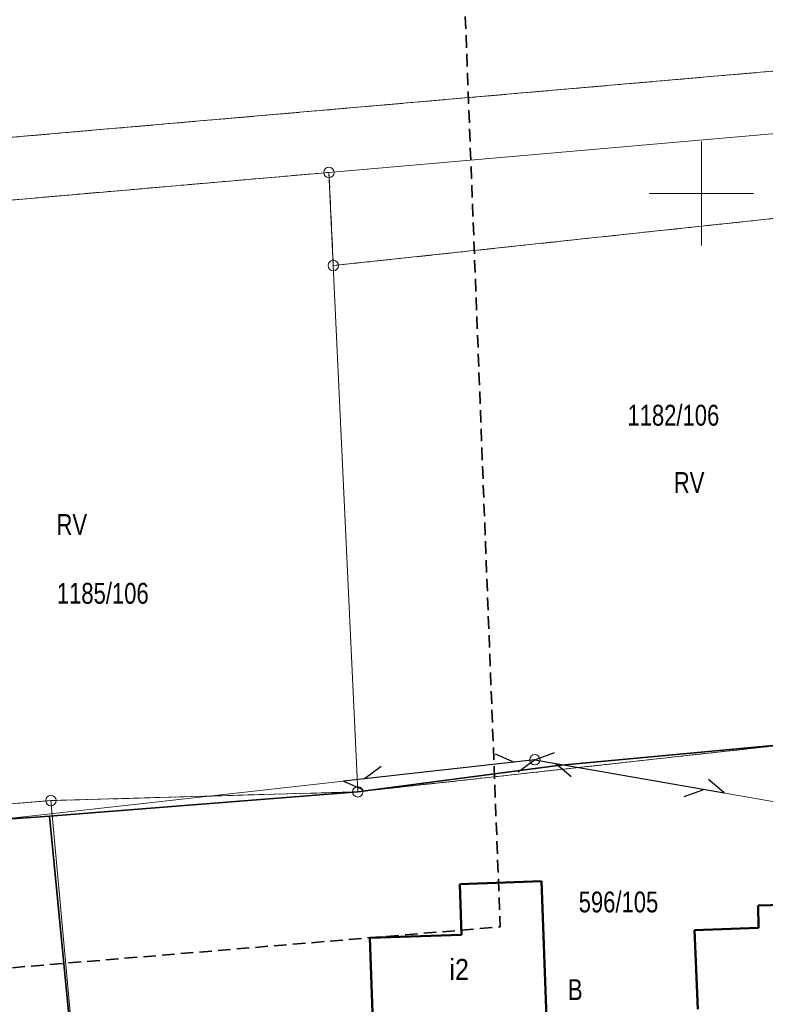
# Model space of a CAD drawing. Header units: metres. Extents: x 6553410 to 6553682, y 5599441 to 5599693.
# Tile 7 of 19: x 6553467 to 6553503, y 5599511 to 5599558. Entities that reach past the tile are written whole.
import ezdxf
from ezdxf.enums import TextEntityAlignment as Align

# ---------------------------------------------------------------- set-up
doc = ezdxf.new("R2010")
doc.units = ezdxf.units.M
doc.header["$LTSCALE"] = 0.5
for name, pattern in [('2', [0.9, 0.6, -0.3]), ('219-500', [0]), ('egkk-500', [2, 1.5, -0.5]), ('egug-500', [1, 0.5, -0.5]), ('sutp_500', [0])]:
    doc.linetypes.add(name, pattern=pattern)
doc.layers.get('0').update_dxf_attribs({"color": 2, "linetype": 'CONTINUOUS', "lineweight": 5})
for name, color, linetype in [('202-punkt graniczny', 7, 'CONTINUOUS'), ('210-oznaczenie konturu użytku gruntowego', 7, 'CONTINUOUS'), ('211-numer działki ewidencyjnej', 7, 'CONTINUOUS'), ('217-kontur klasyfikacyjny', 7, 'CONTINUOUS'), ('218-kontur użytku gruntowego', 7, 'CONTINUOUS'), ('219-działka ewidencyjna', 7, 'CONTINUOUS'), ('312-budynek ewidencyjny', 7, 'CONTINUOUS'), ('312-oznaczenie budynku ewidencyjnego-Atr117', 7, 'CONTINUOUS'), ('przewód telekomunikacyjny napowietrzny', 7, 'CONTINUOUS'), ('słup przewodów napowietrznych', 7, 'CONTINUOUS'), ('Zakres', 7, 'CONTINUOUS')]:
    doc.layers.add(name, color=color, linetype=linetype)
doc.layers.add('OTO', color=7, linetype='CONTINUOUS', lineweight=20, true_color=0x000000)
doc.styles.get("Standard").update_dxf_attribs({"font": 'Working1250', "width": 0.75})
doc.linetypes.add('OTOO', pattern='A,7.5,[30,msgB.shx,S=1.28,R=0,X=0,Y=0],7.5', length=15)

# ---------------------------------------------------------------- blocks, each defined once
blk = doc.blocks.new('US15')
at = {"color": 0, "linetype": 'Continuous', "lineweight": 13}
blk.add_circle((0, 0), 0.25, dxfattribs=at)
blk = doc.blocks.new('SUTP')
at = {"color": 0, "linetype": 'Continuous'}
for p, q in [((0, 0), (0.866, 0.5)), ((9.232, 0), (8.366, 0.5)), ((0, 0), (9.232, 0)), ((1.866, -0.5), (1, 0)), ((7.366, -0.5), (8.232, 0))]:
    blk.add_line(p, q, dxfattribs=at)
blk = doc.blocks.new('202')
at = {"color": 0, "linetype": 'Continuous', "lineweight": 0}
blk.add_circle((0, 0), 0.25, dxfattribs=at)

msp = doc.modelspace()

# ---------------------------------------------------------------- linework, layer by layer
at = {"color": 0}
for p, q in [((6553500, 5599547.5), (6553500, 5599552.5)), ((6553497.5, 5599550), (6553502.5, 5599550))]:
    msp.add_line(p, q, dxfattribs=at)
at = {"layer": '217-kontur klasyfikacyjny', "color": 3, "linetype": 'egkk-500', "lineweight": 18}
for points in [[(6553458.804, 5599551.991), (6553515.54, 5599556.92)], [(6553482.13, 5599551.01), (6553458.608, 5599548.964)]]:
    msp.add_lwpolyline(points, dxfattribs=at)
at = {"layer": '217-kontur klasyfikacyjny', "color": 3, "linetype": 'egkk-500', "lineweight": 18, "flags": 128}
for points in [[(6553482.34, 5599546.54), (6553482.13, 5599551.01)], [(6553513.93, 5599549.92), (6553482.34, 5599546.54)], [(6553483.51, 5599521.29), (6553515, 5599524.76)], [(6553468.79, 5599520.87), (6553483.51, 5599521.29)], [(6553452.36, 5599519.52), (6553468.79, 5599520.87)]]:
    msp.add_lwpolyline(points, dxfattribs=at)
at = {"layer": '218-kontur użytku gruntowego', "color": 3, "linetype": 'egug-500', "lineweight": 18}
for points in [[(6553515.54, 5599556.92), (6553458.804, 5599551.991)], [(6553458.608, 5599548.964), (6553482.13, 5599551.01)]]:
    msp.add_lwpolyline(points, dxfattribs=at)
at = {"layer": '218-kontur użytku gruntowego', "color": 3, "linetype": 'egug-500', "lineweight": 18, "flags": 128}
for points in [[(6553482.13, 5599551.01), (6553482.34, 5599546.54)], [(6553482.34, 5599546.54), (6553513.93, 5599549.92)], [(6553515, 5599524.76), (6553483.51, 5599521.29)], [(6553483.51, 5599521.29), (6553468.79, 5599520.87)], [(6553468.79, 5599520.87), (6553452.36, 5599519.52)]]:
    msp.add_lwpolyline(points, dxfattribs=at)
at = {"layer": '219-działka ewidencyjna', "color": 7, "linetype": '219-500', "lineweight": 18}
for points in [[(6553458.804, 5599551.991), (6553515.54, 5599556.92)], [(6553458.608, 5599548.964), (6553482.13, 5599551.01)]]:
    msp.add_lwpolyline(points, dxfattribs=at)
at = {"layer": '219-działka ewidencyjna', "color": 7, "linetype": '219-500', "lineweight": 18, "flags": 128}
for points in [[(6553482.13, 5599551.01), (6553515.68, 5599553.93)], [(6553482.13, 5599551.01), (6553482.34, 5599546.54)], [(6553482.34, 5599546.54), (6553513.93, 5599549.92)], [(6553482.34, 5599546.54), (6553483.51, 5599521.29)], [(6553483.51, 5599521.29), (6553515, 5599524.76)], [(6553483.51, 5599521.29), (6553468.79, 5599520.87)], [(6553468.79, 5599520.87), (6553452.36, 5599519.52)], [(6553468.79, 5599520.87), (6553470.92, 5599497.6)]]:
    msp.add_lwpolyline(points, dxfattribs=at)
at = {"layer": '312-budynek ewidencyjny', "color": 7, "linetype": 'Continuous', "lineweight": 50, "flags": 128}
for points in [[(6553492.33, 5599517), (6553488.41, 5599516.86)], [(6553488.41, 5599516.86), (6553488.49, 5599514.43)], [(6553492.66, 5599507.83), (6553492.33, 5599517)], [(6553511.31, 5599516.06), (6553502.72, 5599515.84)], [(6553502.72, 5599515.84), (6553502.75, 5599514.76)], [(6553488.49, 5599514.43), (6553484.09, 5599514.28)], [(6553502.75, 5599514.76), (6553499.68, 5599514.66)], [(6553499.68, 5599514.66), (6553499.83, 5599510.86)], [(6553484.09, 5599514.28), (6553484.34, 5599507.53)]]:
    msp.add_lwpolyline(points, dxfattribs=at)
at = {"layer": 'OTO', "color": 18, "linetype": 'OTOO', "lineweight": 35, "true_color": 0x000000, "flags": 128}
for points in [[(6553493.11, 5599522.55), (6553516.67, 5599524.74), (6553516.85, 5599517.21)], [(6553468.72, 5599520.13), (6553483.51, 5599521.29), (6553493.11, 5599522.55)], [(6553438.762, 5599495.206), (6553470.92, 5599497.6), (6553468.72, 5599520.13), (6553438.72, 5599517.99)]]:
    msp.add_lwpolyline(points, dxfattribs=at)
at = {"layer": 'przewód telekomunikacyjny napowietrzny', "color": 30, "linetype": 'sutp_500', "lineweight": 18, "flags": 128}
for points in [[(6553456.41, 5599518.86), (6553492.01, 5599522.83)], [(6553492.01, 5599522.83), (6553522.69, 5599517.45)], [(6553522.69, 5599517.45), (6553492.01, 5599522.83)]]:
    msp.add_lwpolyline(points, dxfattribs=at)
at = {"layer": 'Zakres', "color": 6, "linetype": '2', "lineweight": 35, "ltscale": 2, "flags": 128}
msp.add_lwpolyline([(6553483.84, 5599684.4), (6553490.35, 5599514.81), (6553431.75, 5599509.91), (6553435.87, 5599451.5), (6553546.6, 5599457.38), (6553543.41, 5599564.25), (6553540.28, 5599682.83)], close=True, dxfattribs=at)

# ---------------------------------------------------------------- block references
at = {"layer": '202-punkt graniczny', "color": 7, "linetype": 'Continuous', "lineweight": 18}
for p in [(6553482.13, 5599551.01), (6553482.34, 5599546.54), (6553483.51, 5599521.29), (6553468.79, 5599520.87)]:
    msp.add_blockref('202', p, dxfattribs=at)
at = {"layer": 'przewód telekomunikacyjny napowietrzny', "color": 30, "linetype": 'Continuous', "lineweight": 18}
for rotation in [186.363, 350.054]:
    msp.add_blockref('SUTP', (6553492.01, 5599522.83), dxfattribs=dict(at, rotation=rotation))
at = {"layer": 'słup przewodów napowietrznych', "color": 7, "linetype": 'Continuous', "lineweight": 18}
msp.add_blockref('US15', (6553492.01, 5599522.83), dxfattribs=at)

# ---------------------------------------------------------------- texts
at = {"layer": '210-oznaczenie konturu użytku gruntowego', "color": 3, "linetype": 'Continuous', "lineweight": 18, "width": 0.79}
for s, p in [('RV', (6553498.68, 5599535.63)), ('RV', (6553469.059, 5599533.616)), ('B', (6553493.6, 5599511.3))]:
    msp.add_text(s, height=1, dxfattribs=at).set_placement(p)
at = {"layer": '211-numer działki ewidencyjnej', "color": 7, "linetype": 'Continuous', "lineweight": 18, "width": 0.79}
for s, p in [('1182/106', (6553498.658, 5599538.861)), ('1185/106', (6553471.277, 5599530.316)), ('596/105', (6553496.025, 5599515.506))]:
    msp.add_text(s, height=1, dxfattribs=at).set_placement(p, align=Align.CENTER)
at = {"layer": '312-oznaczenie budynku ewidencyjnego-Atr117', "color": 7, "width": 0.9}
msp.add_text('i2', height=1, dxfattribs=at).set_placement((6553488.38, 5599512.27), align=Align.CENTER)

doc.saveas('drawing.dxf')
